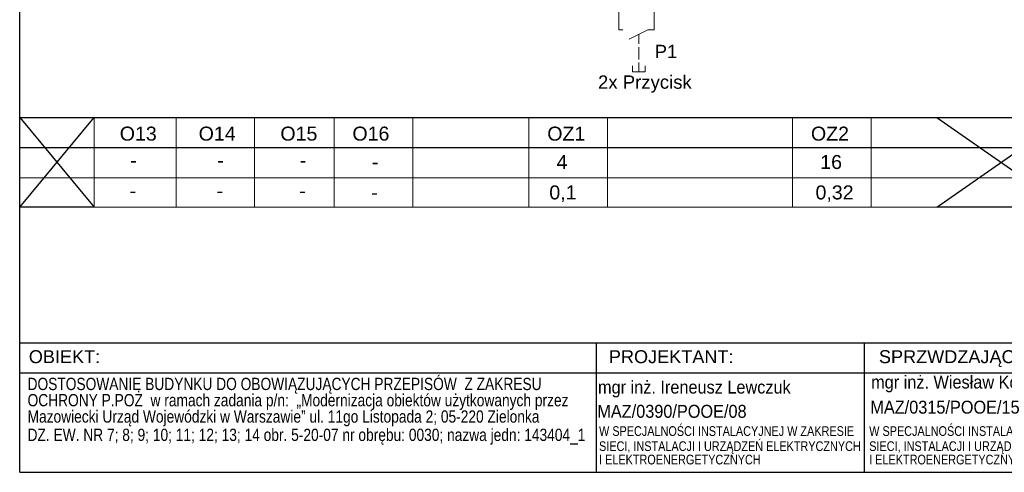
# Model space of a CAD drawing. Header units: millimetres. Extents: x 83969 to 164243, y -22860 to 4849.
# Tile 8 of 116: x 163383 to 163442, y -22670 to -22643. Entities that reach past the tile are written whole.
import ezdxf
from ezdxf.enums import TextEntityAlignment as Align

# ---------------------------------------------------------------- set-up
doc = ezdxf.new("R2010")
doc.units = ezdxf.units.MM
doc.layers.get('0').update_dxf_attribs({"color": 251, "lineweight": 0})
for name, color, linetype in [('! PT Oświetlenie', 1, 'Continuous'), ('!TABELKA', 7, 'Continuous'), ('B_strefy', 253, 'Continuous'), ('ROZDZIELNICE', 7, 'Continuous')]:
    doc.layers.add(name, color=color, linetype=linetype)
for name, color, linetype, lineweight in [('2DE_SYM_Hager', 7, 'Continuous', 18), ('E_schematy 2', 3, 'Continuous', 20), ('E_TXT', 3, 'Continuous', 25)]:
    doc.layers.add(name, color=color, linetype=linetype, lineweight=lineweight)
doc.styles.add('Arial', font='arial.ttf')
doc.styles.add('CP_ELATT', font='cp_simplex.shx')
doc.styles.add('CP_ELATT_IT', font='cp_simplex.shx', dxfattribs={"oblique": 15})

# ---------------------------------------------------------------- blocks, each defined once
blk = doc.blocks.new('ramka A4')
for p, q in [((0.08, 0), (0.08, 195)), ((0.08, 20), (287.46, 20)), ((89.13, 20), (89.13, 0)), ((130.5, 20), (130.5, 0)), ((0.08, 15.39), (287.46, 15.39)), ((0.08, 0), (287.46, 0))]:
    blk.add_line(p, q)
at = {"layer": '!TABELKA', "style": 'Arial'}
for s, height, width, p in [('DOSTOSOWANIE BUDYNKU DO OBOWIĄZUJĄCYCH PRZEPISÓW  Z ZAKRESU ', 1.9, 0.8, (1.3, 12.7)), ('mgr inż. Wiesław Kołodziej', 2, 0.9, (131.59, 12.94)), ('mgr inż. Ireneusz Lewczuk', 2, 0.9, (89.41, 12.16)), ('OCHRONY P.POŻ  w ramach zadania p/n:  „Modernizacja obiektów użytkowanych przez ', 1.9, 0.8, (1.3, 10.19)), ('MAZ/0315/POOE/15', 2, 0.9, (131.47, 9.06)), ('Mazowiecki Urząd Wojewódzki w Warszawie” ul. 11go Listopada 2; 05-220 Zielonka ', 1.9, 0.8, (1.3, 7.67)), ('MAZ/0390/POOE/08', 2, 0.9, (89.3, 8.42)), ('DZ. EW. NR 7; 8; 9; 10; 11; 12; 13; 14 obr. 5-20-07 nr obrębu: 0030; nazwa jedn: 143404_1', 1.9, 0.8, (1.3, 4.84)), ('W SPECJALNOŚCI INSTALACYJNEJ W ZAKRESIE ', 1.5, 0.8, (89.57, 5.62)), ('W SPECJALNOŚCI INSTALACYJNEJ W ZAKRESIE ', 1.5, 0.8, (131.3, 5.62)), ('SIECI, INSTALACJI I URZĄDZEŃ ELEKTRYCZNYCH ', 1.5, 0.8, (89.57, 3.29)), ('SIECI, INSTALACJI I URZĄDZEŃ ELEKTRYCZNYCH ', 1.5, 0.8, (131.3, 3.29)), ('I ELEKTROENERGETYCZNYCH', 1.5, 0.8, (89.57, 1.22)), ('I ELEKTROENERGETYCZNYCH', 1.5, 0.8, (131.3, 1.22))]:
    blk.add_text(s, height=height, dxfattribs=dict(at, width=width)).set_placement(p)
at = {"style": 'Arial'}
for s, p in [('OBIEKT:', (1.49, 16.86)), ('PROJEKTANT:', (91.09, 16.86)), ('SPRZWDZAJĄCY:', (132.8, 16.86))]:
    blk.add_text(s, height=2, dxfattribs=at).set_placement(p)
blk = doc.blocks.new('G$C46F40766')
for p, q in [((2.5, -0.04), (0, 0)), ((17.5, -0.07), (6.23, -5.67)), ((12.1, -8.5), (12.12, -2.75)), ((21.29, -0.11), (17.5, -0.07)), ((12.1, -10.38), (12.08, -17.88)), ((8.31, -25.37), (8.32, -21.62)), ((12.07, -19.75), (12.06, -25.38)), ((15.81, -25.39), (15.82, -21.64)), ((15.81, -25.39), (8.31, -25.37))]:
    blk.add_line(p, q)
at = {"linetype": 'ByBlock', "style": 'CP_ELATT', "flags": 8}
for tag, p, rotation, width in [('PRODUCER', (3.61, 8.96), 89.85771, 0.9), ('ORDER-NO', (12.61, 8.94), 89.85771, 0.9), ('FUNCTION', (21.61, 8.92), 89.85771, 0.9), ('ARTICLE', (-5.39, 8.98), 89.85771, 0.9), ('OTHER', (30.61, 8.89), 89.85771, 0.9), ('CF1', (-14, 1.5), 89.85771, 0.8), ('CP1', (-6.51, -2.41), 179.85771, 0.8)]:
    blk.add_attdef(tag, p, '', height=5.4, rotation=rotation, dxfattribs=dict(at, width=width))
at = {"linetype": 'ByBlock', "style": 'CP_ELATT', "width": 0.8, "flags": 8}
blk.add_attdef('CF2', text='', height=5.4, rotation=89.85771, dxfattribs=at).set_placement((34, 1.38), align=Align.TOP_LEFT)
at = {"linetype": 'ByBlock', "style": 'CP_ELATT_IT', "flags": 9}
for tag, p in [('NAME', (14.68, 2.93)), ('IP', (14.68, 2.93)), ('PRODUCT-TYPE', (27.18, 2.93)), ('EL-STATUS', (27.18, 2.93)), ('CURRENT', (27.18, 2.93)), ('VOLTAGE', (27.18, 2.93)), ('NUMBER', (27.18, 2.93)), ('POWER', (27.18, 2.93)), ('GROUP', (27.18, 2.93))]:
    blk.add_attdef(tag, p, '', height=0.3, rotation=89.85771, dxfattribs=at)
at = {"linetype": 'ByBlock', "style": 'CP_ELATT', "width": 0.8, "flags": 8}
for tag, height, rotation, p in [('CP2', 5.4, 179.85771, (26.49, -2.5)), ('TAG', 7.5, 89.85771, (-5.44, -12.02)), ('CHARACTER', 7.5, 89.85771, (30.56, -12.11))]:
    blk.add_attdef(tag, text='', height=height, rotation=rotation, dxfattribs=at).set_placement(p, align=Align.RIGHT)
at = {"linetype": 'ByBlock', "style": 'CP_ELATT_IT', "oblique": 15, "width": 0.8, "flags": 8}
blk.add_attdef('LINK', text='', height=7.5, rotation=89.85771, dxfattribs=at).set_placement((42.56, -12.14), align=Align.RIGHT)

msp = doc.modelspace()

# ---------------------------------------------------------------- linework, layer by layer
at = {"color": 190, "elevation": 8.703}
for points in [[(163418.936, -22641.238), (163418.936, -22643.628)], [(163421.065, -22641.23), (163421.065, -22643.639)]]:
    msp.add_lwpolyline(points, dxfattribs=at)
at = {"layer": 'B_strefy', "color": 7, "linetype": 'Continuous'}
msp.add_line((163382.849, -22650.71), (163494.927, -22650.71), dxfattribs=at)
at = {"layer": 'E_schematy 2', "color": 7, "linetype": 'Continuous'}
for p, q in [((163387.332, -22648.905), (163387.332, -22654.306)), ((163392.279, -22648.905), (163392.279, -22654.306)), ((163397.001, -22648.894), (163397.001, -22654.306)), ((163401.785, -22648.905), (163401.785, -22654.306)), ((163401.785, -22648.905), (163401.785, -22654.306)), ((163406.528, -22648.905), (163406.528, -22654.306)), ((163406.528, -22648.905), (163406.528, -22654.306)), ((163413.525, -22648.905), (163413.525, -22654.306)), ((163418.267, -22648.905), (163418.267, -22654.306)), ((163418.267, -22648.905), (163418.267, -22654.306)), ((163429.407, -22648.905), (163429.407, -22654.306)), ((163434.15, -22648.905), (163434.15, -22654.306)), ((163434.15, -22648.905), (163434.15, -22654.306)), ((163382.849, -22650.71), (163494.927, -22650.71)), ((163382.849, -22650.71), (163494.927, -22650.71)), ((163382.849, -22652.54), (163494.927, -22652.54)), ((163382.849, -22654.306), (163494.927, -22654.306))]:
    msp.add_line(p, q, dxfattribs=at)
at = {"layer": 'ROZDZIELNICE'}
for points in [[(163382.849, -22648.905), (163494.927, -22648.905)], [(163382.849, -22648.905), (163387.332, -22654.306), (163382.849, -22654.306), (163387.332, -22648.905)], [(163438.106, -22648.905), (163445.852, -22654.306), (163438.106, -22654.306), (163445.852, -22648.905)]]:
    msp.add_lwpolyline(points, dxfattribs=at)

# ---------------------------------------------------------------- block references
at = {"layer": '!TABELKA', "xscale": 0.3900000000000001, "yscale": 0.3900000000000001, "zscale": 0.3900000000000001}
msp.add_blockref('ramka A4', (163382.817, -22670.283), dxfattribs=at)
at = {"layer": '2DE_SYM_Hager', "xscale": 0.1, "yscale": 0.1, "zscale": 0.1}
msp.add_blockref('G$C46F40766', (163418.936, -22643.628, 8.703), dxfattribs=at)

# ---------------------------------------------------------------- texts
at = {"layer": '! PT Oświetlenie', "style": 'Arial'}
for s, p in [('P1', (163421.098, -22645.333, 14240.894)), ('2x Przycisk', (163417.685, -22647.178, 14240.894))]:
    msp.add_text(s, height=0.8, dxfattribs=at).set_placement(p)
at = {"layer": 'E_TXT', "color": 7, "linetype": 'Continuous', "style": 'Arial'}
for s, height, p in [('O13', 0.8438, (163388.877, -22650.304)), ('O14', 0.8438, (163393.631, -22650.304)), ('O15', 0.8438, (163398.553, -22650.304)), ('O16', 0.8438, (163402.892, -22650.304)), ('OZ1', 0.8438, (163414.631, -22650.304)), ('OZ2', 0.8438, (163430.514, -22650.304)), ('4', 0.844, (163415.19, -22652.014)), ('16', 0.8438, (163431.073, -22652.014)), ('-', 0.844, (163389.508, -22651.913)), ('-', 0.844, (163394.75, -22651.913)), ('-', 0.844, (163399.725, -22651.913)), ('-', 0.844, (163404.064, -22652.014)), ('0,1', 0.8438, (163414.752, -22653.845)), ('0,32', 0.8438, (163430.788, -22653.845)), ('-', 0.844, (163389.468, -22653.744)), ('-', 0.844, (163394.711, -22653.744)), ('-', 0.844, (163399.686, -22653.744)), ('-', 0.844, (163404.024, -22653.845))]:
    msp.add_text(s, height=height, dxfattribs=at).set_placement(p)

doc.saveas('drawing.dxf')
